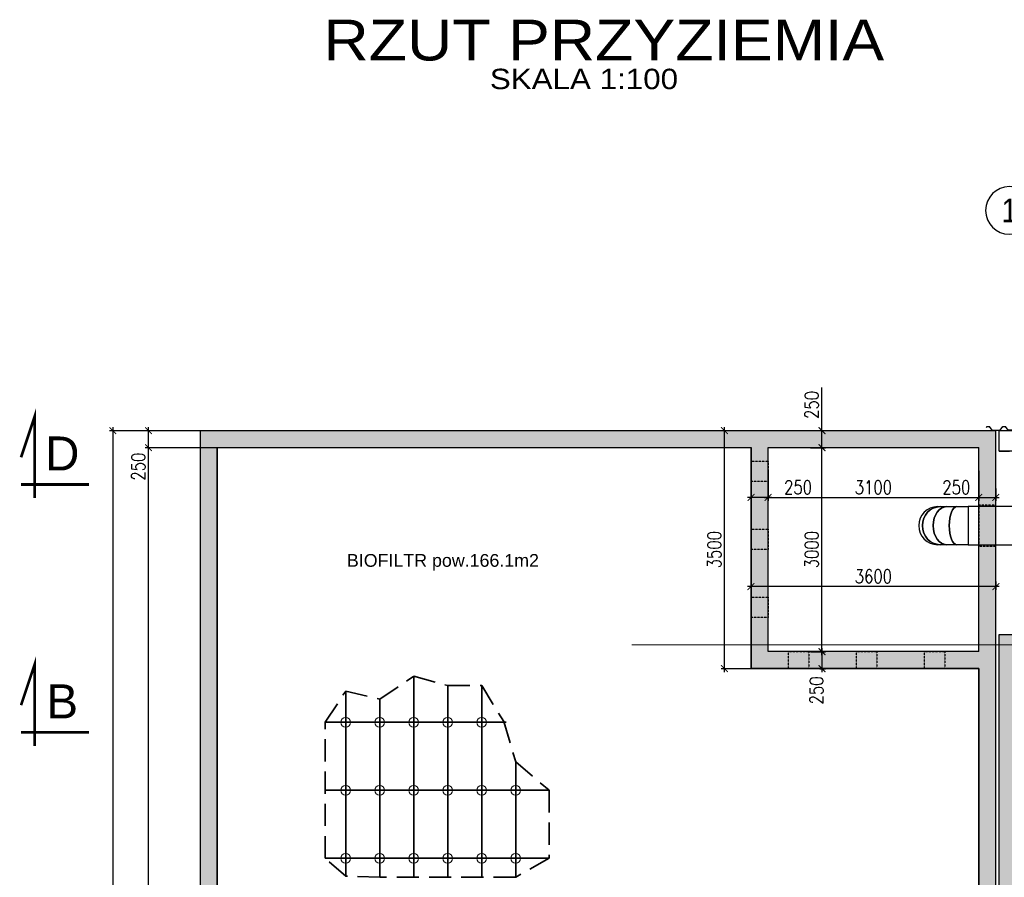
# Model space of a CAD drawing. Header units: millimetres. Extents: x -374129 to 1163271, y -112652 to 695637.
# Tile 14 of 256: x -14555 to -75, y -37260 to -24646. Entities that reach past the tile are written whole.
import ezdxf
from ezdxf.enums import TextEntityAlignment as Align

# ---------------------------------------------------------------- set-up
doc = ezdxf.new("R2010")
doc.units = ezdxf.units.MM
doc.header["$PDMODE"] = 4
for name, pattern in [('ACAD_ISO04W100', [30, 24, -3, 0, -3]), ('CIĄGłA', [0]), ('MP', [0.25, 0.15, -0.1]), ('rcad - -', [9.5, 6.5, -3])]:
    doc.linetypes.add(name, pattern=pattern)
for name, color, linetype, lineweight in [('_K_Bioreaktory', 7, 'Continuous', 30), ('krata', 126, 'Continuous', 35), ('KRT_osie', 55, 'ACAD_ISO04W100', 18), ('nozka kraty', 24, 'Continuous', 20), ('Opissy', 255, 'CIĄGłA', 13)]:
    doc.layers.add(name, color=color, linetype=linetype, lineweight=lineweight)
for name, color, linetype in [('KRT_fund', 3, 'Continuous'), ('KRT_izolacje', 252, 'Continuous'), ('KRT_kreskowanie', 252, 'Continuous'), ('KRT_opisy', 146, 'Continuous'), ('KRT_osie_budopis', 1, 'Continuous'), ('KRT_poz0', 7, 'Continuous'), ('KRT_sciany', 2, 'Continuous'), ('KRT_technologia', 30, 'Continuous'), ('KRT_wymiary', 4, 'Continuous')]:
    doc.layers.add(name, color=color, linetype=linetype)
doc.layers.add('KRT_powierzchnie', color=129, linetype='Continuous', plot=False)
doc.styles.add('Arial', font='arial.ttf', dxfattribs={"width": 0.85})
doc.styles.add('biuro 1', font='arial.ttf')
doc.styles.add('opis_W', font='arial.ttf')
doc.styles.add('WYMIAR', font='romans.shx', dxfattribs={"width": 0.8})
doc.dimstyles.new('KRT_1-100', dxfattribs={"dimscale": 100, "dimtxt": 2, "dimasz": 1, "dimexe": 0.5, "dimexo": 0, "dimgap": 0.5, "dimtad": 1, "dimdec": 1, "dimrnd": 0.1, "dimzin": 9, "dimdsep": 46, "dimtxsty": 'WYMIAR', "dimblk": 'ARCHTICK', "dimcen": 0.09, "dimdle": 0.5, "dimclrd": 1, "dimclre": 252, "dimclrt": 256, "dimadec": 0, "dimazin": 0, "dimtfac": 1, "dimtdec": 1, "dimtmove": 0, "dimatfit": 3, "dimfxl": 1, "dimtolj": 1, "dimtzin": 0, "dimarcsym": 0})

# ---------------------------------------------------------------- blocks, each defined once
blk = doc.blocks.new('opis_osi')
at = {"linetype": 'Continuous'}
for start, end in [(90, 180), (0, 90), (180, 270), (270, 0)]:
    blk.add_arc((0, -37.5), 35, start, end, dxfattribs=at)
at = {"color": 0, "linetype": 'Continuous', "style": 'biuro 1', "width": 0.85}
blk.add_attdef('AA', text='', height=35, dxfattribs=at).set_placement((0.1, -37.5), align=Align.MIDDLE_CENTER)
blk = doc.blocks.new('przek')
at = {"const_width": 0.4}
for points in [[(-2, 4), (0, 10), (0, -2)], [(8, 0), (-2, 0)]]:
    blk.add_lwpolyline(points, dxfattribs=at)
at = {"style": 'opis_W'}
blk.add_attdef('A', text='', height=5, dxfattribs=at).set_placement((4.06, 4.56), align=Align.MIDDLE)
blk = doc.blocks.new('_ArchTick')
at = {"color": 0, "linetype": 'ByBlock', "const_width": 0.15}
blk.add_lwpolyline([(-0.5, -0.5), (0.5, 0.5)], dxfattribs=at)
blk = doc.blocks.new('*D1088')
at = {"layer": 'Defpoints', "color": 0}
for p in [(-11900, -30691), (-13185, -46991), (-11900, -46991)]:
    blk.add_point(p, dxfattribs=at)
at = {"layer": 'KRT_wymiary', "color": 252, "lineweight": -2}
for p, q in [((-11900, -30691), (-13235, -30691)), ((-11900, -46991), (-13235, -46991))]:
    blk.add_line(p, q, dxfattribs=at)
at = {"layer": 'KRT_wymiary', "color": 1, "lineweight": -2}
blk.add_line((-13185, -30641), (-13185, -47041), dxfattribs=at)
at = {"layer": 'KRT_wymiary', "color": 1, "lineweight": -2, "xscale": 100, "yscale": 100, "zscale": 100}
for p, rotation in [((-13185, -30691), 90), ((-13185, -46991), 270)]:
    blk.add_blockref('_ArchTick', p, dxfattribs=dict(at, rotation=rotation))
at = {"layer": 'KRT_wymiary', "insert": (-13335, -38841), "char_height": 200, "attachment_point": 5, "rotation": 90, "style": 'WYMIAR'}
blk.add_mtext('\\A1;16300', dxfattribs=at)
blk = doc.blocks.new('*D1090')
at = {"layer": 'Defpoints', "color": 0}
for p in [(-3550, -31281), (-450, -31281), (-450, -31673)]:
    blk.add_point(p, dxfattribs=at)
at = {"layer": 'KRT_wymiary', "color": 252, "lineweight": -2}
for p, q in [((-3550, -31281), (-3550, -31723)), ((-450, -31281), (-450, -31723))]:
    blk.add_line(p, q, dxfattribs=at)
at = {"layer": 'KRT_wymiary', "color": 1, "lineweight": -2}
blk.add_line((-3600, -31673), (-400, -31673), dxfattribs=at)
at = {"layer": 'KRT_wymiary', "color": 1, "lineweight": -2, "xscale": 100, "yscale": 100, "zscale": 100, "rotation": 180}
blk.add_blockref('_ArchTick', (-3550, -31673), dxfattribs=at)
at = {"layer": 'KRT_wymiary', "color": 1, "lineweight": -2, "xscale": 100, "yscale": 100, "zscale": 100}
blk.add_blockref('_ArchTick', (-450, -31673), dxfattribs=at)
at = {"layer": 'KRT_wymiary', "insert": (-2000, -31523), "char_height": 200, "attachment_point": 5, "style": 'WYMIAR'}
blk.add_mtext('\\A1;3100', dxfattribs=at)
blk = doc.blocks.new('TR55')
at = {"color": 0}
for p, q in [((-980, 0), (-992, -16)), ((-980, 0), (-940, 0)), ((-900, -55), (-940, 0)), ((-786, -55), (-745, 0)), ((-745, 0), (-705, 0)), ((-664, -55), (-705, 0)), ((-550, -55), (-510, 0)), ((-510, 0), (-470, 0)), ((-430, -55), (-470, 0)), ((-316, -55), (-275, 0)), ((-275, 0), (-235, 0)), ((-194, -55), (-235, 0)), ((-80, -55), (-40, 0)), ((-40, 0), (0, 0)), ((-900, -55), (-786, -55)), ((-550, -55), (-664, -55)), ((-316, -55), (-430, -55)), ((-80, -55), (-194, -55))]:
    blk.add_line(p, q, dxfattribs=at)
blk = doc.blocks.new('*D1125')
at = {"layer": 'Defpoints', "color": 0}
for p in [(-12661, -30941), (-11233, -30941), (-11650, -46741)]:
    blk.add_point(p, dxfattribs=at)
at = {"layer": 'KRT_wymiary', "color": 252, "lineweight": -2}
for p, q in [((-11233, -30941), (-12711, -30941)), ((-11650, -46741), (-12711, -46741))]:
    blk.add_line(p, q, dxfattribs=at)
at = {"layer": 'KRT_wymiary', "color": 1, "lineweight": -2}
blk.add_line((-12661, -46791), (-12661, -30891), dxfattribs=at)
at = {"layer": 'KRT_wymiary', "color": 1, "lineweight": -2, "xscale": 100, "yscale": 100, "zscale": 100}
for p, rotation in [((-12661, -30941), 90), ((-12661, -46741), 270)]:
    blk.add_blockref('_ArchTick', p, dxfattribs=dict(at, rotation=rotation))
at = {"layer": 'KRT_wymiary', "insert": (-12811, -38841), "char_height": 200, "attachment_point": 5, "rotation": 90, "style": 'WYMIAR'}
blk.add_mtext('\\A1;15800', dxfattribs=at)
blk = doc.blocks.new('*D1126')
at = {"layer": 'Defpoints', "color": 0}
for p in [(-12661, -30691), (-11233, -30691), (-11233, -30941)]:
    blk.add_point(p, dxfattribs=at)
at = {"layer": 'KRT_wymiary', "color": 252, "lineweight": -2}
for p, q in [((-11233, -30691), (-12711, -30691)), ((-11233, -30941), (-12711, -30941))]:
    blk.add_line(p, q, dxfattribs=at)
at = {"layer": 'KRT_wymiary', "color": 1, "lineweight": -2}
blk.add_line((-12661, -30991), (-12661, -30641), dxfattribs=at)
at = {"layer": 'KRT_wymiary', "color": 1, "lineweight": -2, "xscale": 100, "yscale": 100, "zscale": 100}
for p, rotation in [((-12661, -30691), 90), ((-12661, -30941), 270)]:
    blk.add_blockref('_ArchTick', p, dxfattribs=dict(at, rotation=rotation))
at = {"layer": 'KRT_wymiary', "insert": (-12811, -31219), "char_height": 200, "attachment_point": 5, "rotation": 90, "style": 'WYMIAR'}
blk.add_mtext('\\A1;250', dxfattribs=at)
blk = doc.blocks.new('*D1128')
at = {"layer": 'Defpoints', "color": 0}
for p in [(-3550, -31281), (-450, -31281), (-450, -31673)]:
    blk.add_point(p, dxfattribs=at)
at = {"layer": 'KRT_wymiary', "color": 252, "lineweight": -2}
for p, q in [((-3550, -31281), (-3550, -31723)), ((-450, -31281), (-450, -31723))]:
    blk.add_line(p, q, dxfattribs=at)
at = {"layer": 'KRT_wymiary', "color": 1, "lineweight": -2}
blk.add_line((-3600, -31673), (-400, -31673), dxfattribs=at)
at = {"layer": 'KRT_wymiary', "color": 1, "lineweight": -2, "xscale": 100, "yscale": 100, "zscale": 100, "rotation": 180}
blk.add_blockref('_ArchTick', (-3550, -31673), dxfattribs=at)
at = {"layer": 'KRT_wymiary', "color": 1, "lineweight": -2, "xscale": 100, "yscale": 100, "zscale": 100}
blk.add_blockref('_ArchTick', (-450, -31673), dxfattribs=at)
at = {"layer": 'KRT_wymiary', "insert": (-2000, -31523), "char_height": 200, "attachment_point": 5, "style": 'WYMIAR'}
blk.add_mtext('\\A1;3100', dxfattribs=at)
blk = doc.blocks.new('*D1129')
at = {"layer": 'Defpoints', "color": 0}
for p in [(-2927, -30941), (-2756, -30941), (-2927, -33941)]:
    blk.add_point(p, dxfattribs=at)
at = {"layer": 'KRT_wymiary', "color": 252, "lineweight": -2}
for p, q in [((-2927, -30941), (-2706, -30941)), ((-2927, -33941), (-2706, -33941))]:
    blk.add_line(p, q, dxfattribs=at)
at = {"layer": 'KRT_wymiary', "color": 1, "lineweight": -2}
blk.add_line((-2756, -33991), (-2756, -30891), dxfattribs=at)
at = {"layer": 'KRT_wymiary', "color": 1, "lineweight": -2, "xscale": 100, "yscale": 100, "zscale": 100}
for p, rotation in [((-2756, -30941), 90), ((-2756, -33941), 270)]:
    blk.add_blockref('_ArchTick', p, dxfattribs=dict(at, rotation=rotation))
at = {"layer": 'KRT_wymiary', "insert": (-2906, -32441), "char_height": 200, "attachment_point": 5, "rotation": 90, "style": 'WYMIAR'}
blk.add_mtext('\\A1;3000', dxfattribs=at)
blk = doc.blocks.new('*D1130')
at = {"layer": 'Defpoints', "color": 0}
for p in [(-3550, -31281), (-3800, -31563), (-3800, -31673)]:
    blk.add_point(p, dxfattribs=at)
at = {"layer": 'KRT_wymiary', "color": 252, "lineweight": -2}
for p, q in [((-3550, -31281), (-3550, -31723)), ((-3800, -31563), (-3800, -31723))]:
    blk.add_line(p, q, dxfattribs=at)
at = {"layer": 'KRT_wymiary', "color": 1, "lineweight": -2}
for p, q in [((-3500, -31673), (-3850, -31673)), ((-3550, -31673), (-2852, -31673))]:
    blk.add_line(p, q, dxfattribs=at)
at = {"layer": 'KRT_wymiary', "color": 1, "lineweight": -2, "xscale": 100, "yscale": 100, "zscale": 100, "rotation": 180}
blk.add_blockref('_ArchTick', (-3800, -31673), dxfattribs=at)
at = {"layer": 'KRT_wymiary', "color": 1, "lineweight": -2, "xscale": 100, "yscale": 100, "zscale": 100}
blk.add_blockref('_ArchTick', (-3550, -31673), dxfattribs=at)
at = {"layer": 'KRT_wymiary', "insert": (-3108, -31523), "char_height": 200, "attachment_point": 5, "style": 'WYMIAR'}
blk.add_mtext('\\A1;250', dxfattribs=at)
blk = doc.blocks.new('*D1131')
at = {"layer": 'Defpoints', "color": 0}
for p in [(-2927, -33941), (-2789, -34191), (-2756, -34191)]:
    blk.add_point(p, dxfattribs=at)
at = {"layer": 'KRT_wymiary', "color": 252, "lineweight": -2}
for p, q in [((-2927, -33941), (-2706, -33941)), ((-2789, -34191), (-2706, -34191))]:
    blk.add_line(p, q, dxfattribs=at)
at = {"layer": 'KRT_wymiary', "color": 1, "lineweight": -2}
blk.add_line((-2756, -33891), (-2756, -34241), dxfattribs=at)
at = {"layer": 'KRT_wymiary', "color": 1, "lineweight": -2, "xscale": 100, "yscale": 100, "zscale": 100}
for p, rotation in [((-2756, -33941), 90), ((-2756, -34191), 270)]:
    blk.add_blockref('_ArchTick', p, dxfattribs=dict(at, rotation=rotation))
at = {"layer": 'KRT_wymiary', "insert": (-2837, -34511), "char_height": 200, "attachment_point": 5, "rotation": 90, "style": 'WYMIAR'}
blk.add_mtext('\\A1;250', dxfattribs=at)
blk = doc.blocks.new('*D1132')
at = {"layer": 'Defpoints', "color": 0}
for p in [(-3800, -32852), (-3800, -32984), (-200, -32910)]:
    blk.add_point(p, dxfattribs=at)
at = {"layer": 'KRT_wymiary', "color": 252, "lineweight": -2}
for p, q in [((-3800, -32852), (-3800, -33034)), ((-200, -32910), (-200, -33034))]:
    blk.add_line(p, q, dxfattribs=at)
at = {"layer": 'KRT_wymiary', "color": 1, "lineweight": -2}
blk.add_line((-150, -32984), (-3850, -32984), dxfattribs=at)
at = {"layer": 'KRT_wymiary', "color": 1, "lineweight": -2, "xscale": 100, "yscale": 100, "zscale": 100, "rotation": 180}
blk.add_blockref('_ArchTick', (-3800, -32984), dxfattribs=at)
at = {"layer": 'KRT_wymiary', "color": 1, "lineweight": -2, "xscale": 100, "yscale": 100, "zscale": 100}
blk.add_blockref('_ArchTick', (-200, -32984), dxfattribs=at)
at = {"layer": 'KRT_wymiary', "insert": (-2000, -32834), "char_height": 200, "attachment_point": 5, "style": 'WYMIAR'}
blk.add_mtext('\\A1;3600', dxfattribs=at)
blk = doc.blocks.new('*D1133')
at = {"layer": 'Defpoints', "color": 0}
for p in [(-4191, -30691), (-3800, -30691), (-3800, -34191)]:
    blk.add_point(p, dxfattribs=at)
at = {"layer": 'KRT_wymiary', "color": 252, "lineweight": -2}
for p, q in [((-3800, -30691), (-4241, -30691)), ((-3800, -34191), (-4241, -34191))]:
    blk.add_line(p, q, dxfattribs=at)
at = {"layer": 'KRT_wymiary', "color": 1, "lineweight": -2}
blk.add_line((-4191, -34241), (-4191, -30641), dxfattribs=at)
at = {"layer": 'KRT_wymiary', "color": 1, "lineweight": -2, "xscale": 100, "yscale": 100, "zscale": 100}
for p, rotation in [((-4191, -30691), 90), ((-4191, -34191), 270)]:
    blk.add_blockref('_ArchTick', p, dxfattribs=dict(at, rotation=rotation))
at = {"layer": 'KRT_wymiary', "insert": (-4341, -32441), "char_height": 200, "attachment_point": 5, "rotation": 90, "style": 'WYMIAR'}
blk.add_mtext('\\A1;3500', dxfattribs=at)
blk = doc.blocks.new('*D1134')
at = {"layer": 'Defpoints', "color": 0}
for p in [(-450, -31281), (-200, -31542), (-200, -31673)]:
    blk.add_point(p, dxfattribs=at)
at = {"layer": 'KRT_wymiary', "color": 252, "lineweight": -2}
for p, q in [((-450, -31281), (-450, -31723)), ((-200, -31542), (-200, -31723))]:
    blk.add_line(p, q, dxfattribs=at)
at = {"layer": 'KRT_wymiary', "color": 1, "lineweight": -2}
blk.add_line((-500, -31673), (-150, -31673), dxfattribs=at)
at = {"layer": 'KRT_wymiary', "color": 1, "lineweight": -2, "xscale": 100, "yscale": 100, "zscale": 100, "rotation": 180}
blk.add_blockref('_ArchTick', (-450, -31673), dxfattribs=at)
at = {"layer": 'KRT_wymiary', "color": 1, "lineweight": -2, "xscale": 100, "yscale": 100, "zscale": 100}
blk.add_blockref('_ArchTick', (-200, -31673), dxfattribs=at)
at = {"layer": 'KRT_wymiary', "insert": (-781, -31523), "char_height": 200, "attachment_point": 5, "style": 'WYMIAR'}
blk.add_mtext('\\A1;250', dxfattribs=at)
blk = doc.blocks.new('*D1135')
at = {"layer": 'Defpoints', "color": 0}
for p in [(-2756, -30691), (-2509, -30691), (-2927, -30941)]:
    blk.add_point(p, dxfattribs=at)
at = {"layer": 'KRT_wymiary', "color": 1, "lineweight": -2}
for p, q in [((-2756, -30691), (-2756, -30056)), ((-2756, -30991), (-2756, -30641))]:
    blk.add_line(p, q, dxfattribs=at)
at = {"layer": 'KRT_wymiary', "color": 252, "lineweight": -2}
for p, q in [((-2509, -30691), (-2806, -30691)), ((-2927, -30941), (-2706, -30941))]:
    blk.add_line(p, q, dxfattribs=at)
at = {"layer": 'KRT_wymiary', "color": 1, "lineweight": -2, "xscale": 100, "yscale": 100, "zscale": 100}
for p, rotation in [((-2756, -30691), 90), ((-2756, -30941), 270)]:
    blk.add_blockref('_ArchTick', p, dxfattribs=dict(at, rotation=rotation))
at = {"layer": 'KRT_wymiary', "insert": (-2906, -30312), "char_height": 200, "attachment_point": 5, "rotation": 90, "style": 'WYMIAR'}
blk.add_mtext('\\A1;250', dxfattribs=at)
blk = doc.blocks.new('sys napowietrzania')
at = {"layer": 'KRT_sciany', "linetype": 'MP', "ltscale": 4, "elevation": -3070}
blk.add_lwpolyline([(569.98, -299.97), (819.98, -299.97), (819.98, 300.03), (569.98, 300.03)], close=True, dxfattribs=at)
at = {"layer": 'KRT_technologia', "linetype": 'ByBlock', "lineweight": -2, "extrusion": (1.83697e-16, 1, 4.28626e-16)}
for p, q in [((-34.1, 280), (413.9, 280)), ((413.9, -280), (-34.1, -280))]:
    blk.add_line(p, q, dxfattribs=at)
at = {"layer": 'KRT_technologia', "linetype": 'Continuous', "lineweight": -2, "extrusion": (1.83697e-16, 1, 4.28626e-16)}
blk.add_line((413.9, 280), (413.9, -280), dxfattribs=at)
at = {"layer": 'KRT_technologia', "linetype": 'Continuous', "lineweight": -2, "extrusion": (-1.22465e-16, 1, 1.83697e-16)}
blk.add_line((413.9, 280, 84), (413.9, -280, 84), dxfattribs=at)
at = {"layer": 'KRT_technologia', "linetype": 'ByBlock', "lineweight": -2, "extrusion": (-1.22465e-16, 1, 1.83697e-16)}
for p, q in [((1613.9, 280, 84), (413.9, 280, 84)), ((413.9, -280, 84), (1613.9, -280, 84))]:
    blk.add_line(p, q, dxfattribs=at)
at = {"layer": 'KRT_technologia', "linetype": 'Continuous', "lineweight": -2}
blk.add_ellipse((-34.1, 0), major_axis=(0, 280), ratio=1, start_param=0, end_param=3.14159265, dxfattribs=at)
at = {"layer": 'KRT_technologia', "linetype": 'Continuous', "lineweight": -3}
for centre, ratio in [((0, 0), 0.92387953), ((97.11, 0), 0.70710678), ((242.46, 0), 0.38268343)]:
    blk.add_ellipse(centre, major_axis=(0, 280), ratio=ratio, start_param=0, end_param=3.14159265, dxfattribs=at)
at = {"layer": 'KRT_technologia', "linetype": 'Continuous', "lineweight": -3, "extrusion": (4.78168e-33, -2.35755e-64, -1)}
for centre, ratio in [((0, 0), 0.92387953), ((97.11, 0), 0.70710678), ((242.46, 0), 0.38268343)]:
    blk.add_ellipse(centre, major_axis=(0, -280), ratio=ratio, start_param=0, end_param=3.14159265, dxfattribs=at)

msp = doc.modelspace()

# ---------------------------------------------------------------- hatches: boundary and pattern name
at = {"layer": 'KRT_kreskowanie'}
h = msp.add_hatch(dxfattribs=at)
h.set_pattern_fill('ANSI33', color=256, scale=20, style=0)
h.set_pattern_definition([(45, (-1e-05, 3009.36), (-89.80256, 89.80256), []), (45, (89.8, 3009.36), (-89.80256, 89.80256), [63.5, -31.75])])
h.paths.add_polyline_path([(6450, -33990.64), (12450, -33990.64), (12450, -46990.64), (12750, -46990.64), (12750, -33990.64), (18750, -33990.64), (18750, -46990.64), (19050, -46990.64), (19050, -33690.64), (-150, -33690.64), (-150, -46990.64), (150, -46990.64), (150, -33990.64), (6150, -33990.64), (6150, -46990.64), (6450, -46990.64)])

# ---------------------------------------------------------------- linework, layer by layer
at = {"layer": '_K_Bioreaktory'}
for p, q in [((-11900, -30690.64), (-11900, -46990.64)), ((-11900, -30690.64), (-200, -30690.64)), ((-11650, -30940.64), (-11650, -46740.64)), ((-11650, -30940.64), (-3800, -30940.64)), ((-3800, -34190.64), (-3800, -30940.64)), ((-3550, -30940.64), (-450, -30940.64)), ((-3550, -33940.64), (-3550, -30940.64)), ((-450, -33940.64), (-450, -30940.64))]:
    msp.add_line(p, q, dxfattribs=at)
at = {"layer": '_K_Bioreaktory', "lineweight": 30}
for p, q in [((-200, -46990.64), (-200, -30690.64)), ((-450, -33940.64), (-3550, -33940.64)), ((-450, -34190.64), (-3800, -34190.64)), ((-450, -46740.64), (-450, -34190.64))]:
    msp.add_line(p, q, dxfattribs=at)
at = {"layer": 'krata'}
for p, q in [((-8759.96, -37254.14), (-8759.96, -34299.89)), ((-8259.98, -37259.05), (-8259.98, -34439.89)), ((-7760.01, -37259.05), (-7760.01, -34439.89)), ((-9759.91, -37244.32), (-9759.91, -34519.89)), ((-9259.94, -37249.23), (-9259.94, -34639.89)), ((-10060.53, -34979.89), (-7400.53, -34979.89)), ((-7260.03, -37259.05), (-7260.03, -35559.89)), ((-10060.53, -35979.89), (-6770.53, -35979.89)), ((-10060.53, -36979.89), (-6770.53, -36979.89))]:
    msp.add_line(p, q, dxfattribs=at)
at = {"layer": 'krata', "linetype": 'rcad - -', "ltscale": 50}
msp.add_lwpolyline([(-9759.91, -34519.89), (-9259.94, -34639.89), (-8759.96, -34299.89), (-8259.98, -34439.89), (-7760.01, -34439.89), (-7760.01, -34439.89), (-7435.79, -34970.25), (-7260.03, -35559.89), (-6770.53, -35979.89), (-6770.53, -36979.89), (-7260.03, -37259.05), (-9259.94, -37259.05), (-9759.91, -37244.32), (-10060.53, -36979.89), (-10060.53, -34979.89), (-9759.91, -34519.89)], dxfattribs=at)
at = {"layer": 'KRT_fund', "color": 2}
msp.add_lwpolyline([(-150, -30990.64), (-150, -30690.64), (150, -30690.64), (150, -30990.64)], close=True, dxfattribs=at)
at = {"layer": 'KRT_osie', "ltscale": 0.5}
for p, q in [((-5554.82, -30690.64), (73659.31, -30690.64)), ((-5554.82, -33840.64), (73659.31, -33840.64))]:
    msp.add_line(p, q, dxfattribs=at)
at = {"layer": 'KRT_powierzchnie'}
msp.add_lwpolyline([(-3800, -30940.64), (-3800, -34190.64), (-450, -34190.64), (-450, -46740.64), (-11650, -46740.64), (-11650, -30940.64)], close=True, dxfattribs=at)
at = {"layer": 'KRT_sciany'}
for p, q in [((-150, -30990.64), (0, -30990.64)), ((-150, -33690.64), (19050, -33690.64)), ((-150, -46990.64), (-150, -33690.64))]:
    msp.add_line(p, q, dxfattribs=at)
at = {"layer": 'KRT_sciany', "color": 1, "linetype": 'MP', "ltscale": 4}
for points in [[(-3550, -31140.64), (-3550, -31440.64), (-3800, -31440.64), (-3800, -31140.64)], [(-3550, -32140.64), (-3550, -32440.64), (-3800, -32440.64), (-3800, -32140.64)], [(-3550, -33140.64), (-3550, -33440.64), (-3800, -33440.64), (-3800, -33140.64)], [(-3250, -33940.64), (-2950, -33940.64), (-2950, -34190.64), (-3250, -34190.64)], [(-2250, -33940.64), (-1950, -33940.64), (-1950, -34190.64), (-2250, -34190.64)], [(-1250, -33940.64), (-950, -33940.64), (-950, -34190.64), (-1250, -34190.64)]]:
    msp.add_lwpolyline(points, close=True, dxfattribs=at)
at = {"layer": 'nozka kraty', "color": 24}
for centre in [(-9760.7, -34979.89), (-9260.72, -34979.89), (-8760.75, -34979.89), (-8260.77, -34979.89), (-7760.79, -34979.89), (-9760.7, -35979.89), (-9260.72, -35979.89), (-8760.75, -35979.89), (-8260.77, -35979.89), (-7760.79, -35979.89), (-7260.82, -35979.89), (-9760.7, -36979.89), (-9260.72, -36979.89), (-8760.75, -36979.89), (-8260.77, -36979.89), (-7760.79, -36979.89), (-7260.82, -36979.89)]:
    msp.add_circle(centre, 72.5, dxfattribs=at)

# ---------------------------------------------------------------- block references
msp.add_blockref('sys napowietrzania', (-1019.98, -32087.66, 3070))
at = {"layer": 'KRT_izolacje', "color": 8}
msp.add_blockref('TR55', (647.82, -30630.64), dxfattribs=at)
at = {"layer": 'KRT_opisy', "xscale": 100, "yscale": 100, "zscale": 50}
for p, values in [((-14334.5, -31482.25), {'A': 'D'}), ((-14334.5, -35128.05), {'A': 'B'})]:
    msp.add_blockref('przek', p, dxfattribs=at).add_auto_attribs(values)
at = {"layer": 'KRT_osie_budopis', "color": 3, "xscale": 10, "yscale": 10, "zscale": 10}
msp.add_blockref('opis_osi', (0, -27076.99), dxfattribs=at).add_auto_attribs({'AA': '1'})

# ---------------------------------------------------------------- texts
at = {"layer": 'KRT_opisy', "style": 'Arial', "width": 1.1}
msp.add_text('SKALA 1:100', height=300, dxfattribs=at).set_placement((-7640.37, -25667.84))
at = {"layer": 'Opissy', "style": 'Arial', "width": 1.1}
msp.add_text('RZUT PRZYZIEMIA', height=600, dxfattribs=at).set_placement((-10086.89, -25246.32))

# ---------------------------------------------------------------- dimensions: what is measured, and where the dimension line sits
at = {"layer": 'KRT_wymiary'}
for base, p1, p2, picture, middle in [((-2756.08, -30690.64), (-2927.28, -30940.64), (-2509.28, -30690.64), '*D1135', (-2811.73, -30312.11)), ((-12660.88, -30690.64), (-11233.44, -30940.64), (-11233.44, -30690.64), '*D1126', (-12660.88, -31219.48)), ((-2756.08, -34190.64), (-2927.28, -33940.64), (-2788.79, -34190.64), '*D1131', (-2686.64, -34511.47))]:
    dim = msp.add_linear_dim(base=base, p1=p1, p2=p2, angle=90, dimstyle='KRT_1-100', override={"dimtmove": 1}, dxfattribs=at)
    dim.commit()
    dim.dimension.update_dxf_attribs({"geometry": picture, "text_midpoint": middle, "dimtype": 160})
for base, p1, p2, picture, middle in [((-13184.9, -46990.64), (-11900, -30690.64), (-11900, -46990.64), '*D1088', (-13334.9, -38840.64)), ((-4190.83, -30690.64), (-3800, -34190.64), (-3800, -30690.64), '*D1133', (-4340.83, -32440.64)), ((-2756.08, -30940.64), (-2927.28, -33940.64), (-2927.28, -30940.64), '*D1129', (-2906.08, -32440.64))]:
    dim = msp.add_linear_dim(base=base, p1=p1, p2=p2, angle=90, dimstyle='KRT_1-100', dxfattribs=at)
    dim.commit()
    dim.dimension.update_dxf_attribs({"geometry": picture, "text_midpoint": middle})
dim = msp.add_linear_dim(base=(-12660.88, -30940.64), p1=(-11650, -46740.64), p2=(-11233.44, -30940.64), angle=90, dimstyle='KRT_1-100', override={"dimtmove": 1}, dxfattribs=at)
dim.commit()
dim.dimension.update_dxf_attribs({"geometry": '*D1125', "text_midpoint": (-12810.88, -38840.64)})
for base, p1, p2, picture, middle in [((-3800, -31673.14), (-3550, -31281.04), (-3800, -31563.26), '*D1130', (-3107.62, -31673.14)), ((-200, -31673.14), (-450, -31281.04), (-200, -31541.93), '*D1134', (-781.22, -31673.14))]:
    dim = msp.add_linear_dim(base=base, p1=p1, p2=p2, dimstyle='KRT_1-100', override={"dimtmove": 1}, dxfattribs=at)
    dim.commit()
    dim.dimension.update_dxf_attribs({"geometry": picture, "text_midpoint": middle, "dimtype": 160})
for base, p1, p2, picture, middle in [((-450, -31673.14), (-3550, -31281.04), (-450, -31281.04), '*D1090', (-2000, -31523.14)), ((-450, -31673.14), (-3550, -31281.04), (-450, -31281.04), '*D1128', (-2000, -31523.14)), ((-3800, -32984.44), (-200, -32910.13), (-3800, -32851.74), '*D1132', (-2000, -32834.44))]:
    dim = msp.add_linear_dim(base=base, p1=p1, p2=p2, dimstyle='KRT_1-100', dxfattribs=at)
    dim.commit()
    dim.dimension.update_dxf_attribs({"geometry": picture, "text_midpoint": middle})

# ---------------------------------------------------------------- next in the draw order: texts
at = {"layer": 'KRT_poz0', "insert": (-9742.2, -32504.91), "char_height": 187.5, "width": 2709.8359, "attachment_point": 1, "style": 'opis_W', "bg_fill": 2}
msp.add_mtext('BIOFILTR pow.166.1m2', dxfattribs=at)

# ---------------------------------------------------------------- next in the draw order: hatches: boundary and pattern name
at = {"layer": 'KRT_kreskowanie'}
h = msp.add_hatch(dxfattribs=at)
h.set_pattern_fill('ANSI33', color=256, scale=20, style=0)
h.set_pattern_definition([(45, (-1e-05, -46990.64), (-89.8026, 89.8026), []), (45, (89.8, -46990.64), (-89.8026, 89.8026), [63.5, -31.75])])
h.paths.add_polyline_path([(-200, -30690.64), (-11900, -30690.64), (-11900, -46990.64), (-200, -46990.64)])
h.paths.add_polyline_path([(-3550, -33940.64), (-3550, -30940.64), (-450, -30940.64), (-450, -33940.64)], flags=16)
h.paths.add_polyline_path([(-450, -34190.64), (-450, -46740.64), (-11650, -46740.64), (-11650, -30940.64), (-3800, -30940.64), (-3800, -34190.64)], flags=16)

doc.saveas('drawing.dxf')
